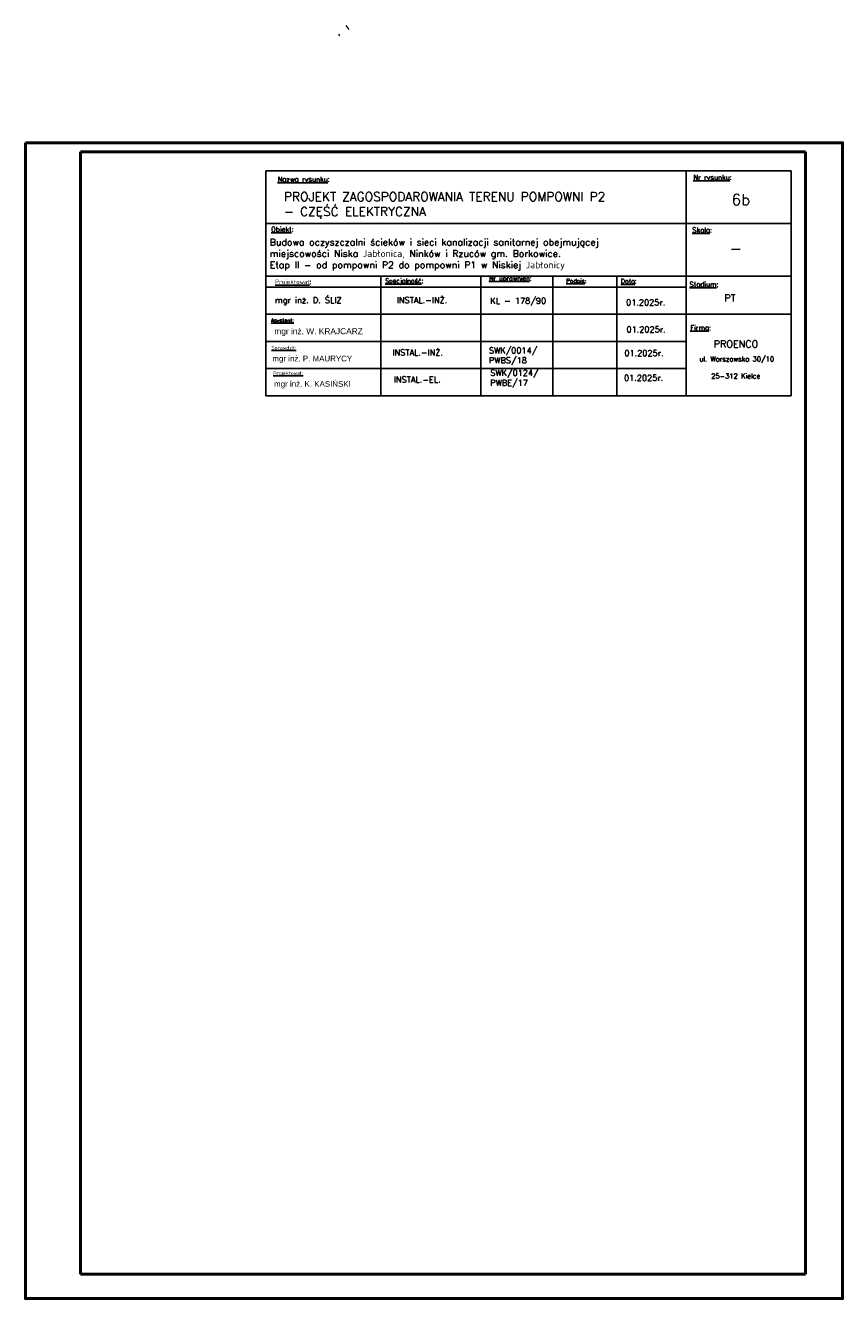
# Model space of a CAD drawing. Header units: millimetres. Extents: x 5659 to 8684, y 1431 to 2118.
# Tile 52 of 53: x 8191 to 8401, y 1434 to 1761. Entities that reach past the tile are written whole.
import ezdxf

# ---------------------------------------------------------------- set-up
doc = ezdxf.new("R2010")
doc.units = ezdxf.units.MM
doc.header["$XCLIPFRAME"] = 0
doc.set_wipeout_variables(frame=1)
doc.linetypes.add('GDE', pattern=[0])
for name, color, linetype, lineweight in [('BUBZ02_W', 7, 'Continuous', 13), ('EDZPD_L_0', 3, 'GDE', 18), ('ons', 6, 'Continuous', 50), ('TABELKI', 7, 'Continuous', 25)]:
    doc.layers.add(name, color=color, linetype=linetype, lineweight=lineweight)
doc.styles.get("Standard").update_dxf_attribs({"font": 'arial.ttf'})
picture_1 = doc.add_image_def('image3.jpg', size_in_pixel=(2480, 3507))

msp = doc.modelspace()

# ---------------------------------------------------------------- linework, layer by layer
at = {"layer": 'BUBZ02_W', "linetype": 'Continuous', "lineweight": 13}
for p, q in [((8274.447, 1760.375), (8273.727, 1761.455)), ((8272.087, 1758.775), (8271.807, 1759.215))]:
    msp.add_line(p, q, dxfattribs=at)
at = {"layer": 'EDZPD_L_0', "linetype": 'GDE'}
msp.add_line((8337.107, 1701.656), (8336.635, 1702.268), dxfattribs=at)
at = {"layer": 'TABELKI'}
msp.add_line((8320.541, 1695.204), (8388.053, 1695.204), dxfattribs=at)

# ---------------------------------------------------------------- pictures from other files: only their frames are drawn
at = {"layer": 'ons', "color": 7, "true_color": 0xffffff}
image = msp.add_image(picture_1, insert=(8187.246, 1436.62), size_in_units=(209.973, 296.926), dxfattribs=at)
image.set_boundary_path([(214.039, 52.912), (2415.05, 3460.072)])

# ---------------------------------------------------------------- next in the draw order: wipeouts: each hides what was drawn before it
msp.add_wipeout([(8253.029, 1724.098), (8388.053, 1724.098), (8388.053, 1666.31), (8253.029, 1666.31)]).dxf.layer = 'TABELKI'

# ---------------------------------------------------------------- next in the draw order: linework, layer by layer
at = {"layer": 'TABELKI'}
msp.add_line((8320.541, 1695.204), (8388.053, 1695.204), dxfattribs=at)

# ---------------------------------------------------------------- next in the draw order: wipeouts: each hides what was drawn before it
msp.add_wipeout([(8253.029, 1724.098), (8388.053, 1724.098), (8388.053, 1666.31), (8253.029, 1666.31)]).dxf.layer = 'TABELKI'

# ---------------------------------------------------------------- next in the draw order: linework, layer by layer
at = {"layer": 'ons'}
msp.add_lwpolyline([(8191.259, 1731.322), (8191.259, 1434.322), (8401.259, 1434.322), (8401.259, 1731.322), (8191.259, 1731.322)], dxfattribs=at)
at = {"layer": 'TABELKI'}
for p, q in [((8253.029, 1724.098), (8388.053, 1724.098)), ((8253.029, 1666.31), (8253.029, 1724.098)), ((8361.047, 1724.098), (8361.047, 1666.31)), ((8388.053, 1724.098), (8388.053, 1666.31)), ((8253.029, 1710.584), (8388.053, 1710.584)), ((8253.029, 1697.071), (8388.053, 1697.071)), ((8282.598, 1697.071), (8282.601, 1666.31)), ((8308.314, 1697.227), (8308.317, 1666.31)), ((8326.771, 1697.071), (8326.774, 1666.31)), ((8343.285, 1696.914), (8343.288, 1666.31)), ((8253.029, 1694.234), (8361.047, 1694.234)), ((8253.029, 1687.253), (8388.053, 1687.253)), ((8253.029, 1680.272), (8361.047, 1680.272)), ((8388.053, 1666.31), (8253.029, 1666.31))]:
    msp.add_line(p, q, dxfattribs=at)
msp.add_lwpolyline([(8253.029, 1673.291), (8361.047, 1673.291)], dxfattribs=at)

# ---------------------------------------------------------------- next in the draw order: texts
at = {"layer": 'TABELKI', "attachment_point": 1}
for s, insert, char_height, width in [('{\\Fsimplex.shx|c238;\\LNazwa rysunku\\l:}', (8256.064, 1722.577), 1.27764, 51.28511), ('{\\Fsimplex.shx|c238;\\LNr rysunku\\l:}', (8362.892, 1723.087), 1.27764, 51.28511), ('{\\Fsimplex.shx|c238;\\LObiekt\\l:}', (8254.398, 1709.708), 1.27764, 51.28511), ('{\\Fsimplex.shx|c238;\\LSkala\\l:}', (8362.637, 1709.536), 1.27764, 51.28511), ('{\\Fsimplex.shx|c238;\\LProjektował\\l:}', (8255.432, 1696.177), 1.17936, 47.3401), ('{\\Fsimplex|c238;\\LSpecjalność\\l:}', (8283.694, 1696.415), 1.17936, 47.3401), ('{\\Fsimplex.shx|c238;\\LNr uprawnień\\l:}', (8310.383, 1697.071), 1.17936, 47.3401), ('{\\Fsimplex.shx|c238;\\LPodpis\\l:}', (8330.223, 1696.367), 1.08108, 47.3401), ('{\\Fsimplex.shx|c238;\\LData\\l:}', (8344.278, 1696.338), 1.17936, 47.3401), ('{\\Fsimplex.shx|c238;\\LStadium\\l:}', (8361.9, 1695.544), 1.27764, 51.28511), ('{\\fsimplex.shx|b0|i0|c238|p0;\\LAsystent:}', (8254.397, 1686.154), 0.9828, 39.45009), ('{\\Fsimplex.shx|c238;\\LFirma\\l:}', (8362.111, 1684.414), 1.27764, 51.28511), ('{\\fsimplex.shx|b0|i0|c238|p0;\\LSprawdził:}', (8254.487, 1679.141), 0.9828, 39.45009), ('{\\Fsimplex.shx|c238;ul. Warszawska 30/10}', (8364.463, 1676.37), 1.26126, 35.50508), ('{\\fsimplex.shx|b0|i0|c238|p0;\\LProjektował:}', (8254.922, 1672.613), 0.9828, 39.45009), ('{\\Fsimplex.shx|c238;25-312 Kielce}', (8367.519, 1672.007), 1.26126, 35.50508)]:
    msp.add_mtext(s, dxfattribs=dict(at, insert=insert, char_height=char_height, width=width))
at = {"layer": 'TABELKI', "lineweight": 25, "attachment_point": 1}
for s, insert, char_height, width in [('{\\fsimplex.shx|b0|i0|c238|p0;PROJEKT ZAGOSPODAROWANIA TERENU POMPOWNI P2 \\P- CZĘŚĆ ELEKTRYCZNA}', (8257.722, 1718.611), 2.2932, 117.96163), ('{\\fsimplex.shx|b0|i0|c238|p0;6b}', (8372.739, 1718.124), 2.8665, 71.01016), ('\\pt116.74;{\\Fsimplex|c238;Budowa oczyszczalni ścieków i sieci kanalizacji sanitarnej obejmującej \\Pmiejscowości Niska Jabłonica, Ninków i Rzuców gm. Borkowice. \\PEtap II - od pompowni P2 do pompowni P1 w Niskiej Jabłonicy}', (8254.035, 1706.647), 1.75135, 116.13409), ('{\\fsimplex.shx|b0|i0|c238|p0;-}', (8372.243, 1705.567), 2.8665, 71.01016), ('{\\Fsimplex.shx|c238;\\H0.6622x;mgr inż. D. ŚLIZ}', (8255.385, 1691.632), 2.31892, 82.57314), ('{\\Fsimplex.shx|c238;INSTAL.-INŻ.}', (8286.717, 1691.649), 1.53563, 107.34508), ('{\\Fsimplex.shx|c238;KL - 178/90}', (8310.725, 1691.496), 1.53563, 107.34508), ('{\\Fsimplex|c238;PT}', (8370.907, 1692.287), 1.8018, 71.01016), ('{\\fsimplex.shx|b0|i0|c238|p0;01.2025r.}', (8345.623, 1691.068), 1.53563, 107.34508), ('{\\H0.6622x;mgr inż. W. KRAJCARZ}', (8255.213, 1683.66), 2.31892, 82.57314), ('{\\fsimplex.shx|b0|i0|c238|p0;01.2025r.}', (8345.731, 1684.121), 1.53563, 107.34508), ('{\\Fsimplex.shx|c238;INSTAL.-INŻ.}', (8285.601, 1678.196), 1.53563, 107.34508), ('{\\Fsimplex|c238;SWK/0014/\\PPWBS/18}', (8310.377, 1678.731), 1.53563, 107.34508), ('mgr inż. P. MAURYCY', (8254.72, 1676.59), 1.46092, 52.02108), ('{\\fsimplex.shx|b0|i0|c238|p0;01.2025r.}', (8345.186, 1678.027), 1.53563, 107.34508), ('{\\Fsimplex|c238;SWK/0124/\\PPWBE/17}', (8310.727, 1672.966), 1.53563, 107.34508), ('{\\fsimplex.shx|b0|i0|c238|p0;01.2025r.}', (8345.097, 1671.653), 1.53563, 107.34508), ('mgr inż. K. KASIŃSKI', (8255.155, 1670.061), 1.46092, 52.02108), ('{\\Fsimplex|c238;INSTAL.-EL.}', (8285.951, 1671.225), 1.53563, 107.34508)]:
    msp.add_mtext(s, dxfattribs=dict(at, insert=insert, char_height=char_height, width=width))
at = {"layer": 'TABELKI', "lineweight": 30, "insert": (8368.153, 1680.518), "char_height": 1.8018, "width": 71.01016, "attachment_point": 1}
msp.add_mtext('{\\Fsimplex.shx|c238;PROENCO}', dxfattribs=at)

doc.saveas('drawing.dxf')
